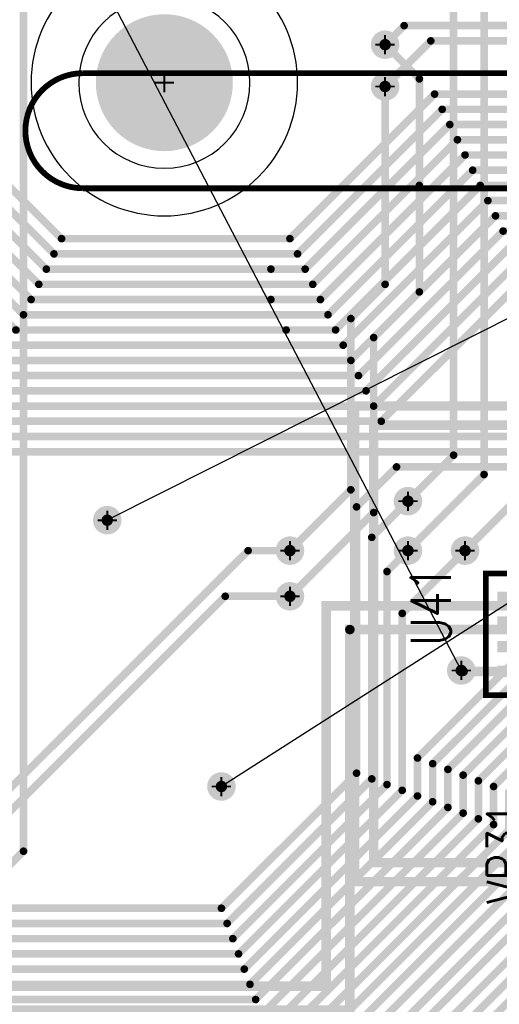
# Model space of a CAD drawing. Extents: x -1 to 210, y -5 to 148.
# Tile 11 of 52: x 101 to 114, y 9 to 35. Entities that reach past the tile are written whole.
import ezdxf
from ezdxf.enums import TextEntityAlignment as Align

# ---------------------------------------------------------------- set-up
doc = ezdxf.new("R2010")
doc.units = 0
for name, pattern in [('KEEPOUT_00011110', [2, 1, 1]), ('POUR_01_-1_0_000000', [2, 1, 1]), ('SIG_12', [2, 1, 1]), ('SIG_136', [2, 1, 1]), ('SIG_137', [2, 1, 1]), ('SIG_138', [2, 1, 1]), ('SIG_139', [2, 1, 1]), ('SIG_140', [2, 1, 1]), ('SIG_141', [2, 1, 1]), ('SIG_142', [2, 1, 1]), ('SIG_143', [2, 1, 1]), ('SIG_147', [2, 1, 1]), ('SIG_15', [2, 1, 1]), ('SIG_158', [2, 1, 1]), ('SIG_166', [2, 1, 1]), ('SIG_167', [2, 1, 1]), ('SIG_168', [2, 1, 1]), ('SIG_169', [2, 1, 1]), ('SIG_17', [2, 1, 1]), ('SIG_170', [2, 1, 1]), ('SIG_171', [2, 1, 1]), ('SIG_172', [2, 1, 1]), ('SIG_173', [2, 1, 1]), ('SIG_174', [2, 1, 1]), ('SIG_175', [2, 1, 1]), ('SIG_176', [2, 1, 1]), ('SIG_177', [2, 1, 1]), ('SIG_178', [2, 1, 1]), ('SIG_179', [2, 1, 1]), ('SIG_180', [2, 1, 1]), ('SIG_181', [2, 1, 1]), ('SIG_182', [2, 1, 1]), ('SIG_183', [2, 1, 1]), ('SIG_184', [2, 1, 1]), ('SIG_185', [2, 1, 1]), ('SIG_186', [2, 1, 1]), ('SIG_187', [2, 1, 1]), ('SIG_188', [2, 1, 1]), ('SIG_189', [2, 1, 1]), ('SIG_190', [2, 1, 1]), ('SIG_191', [2, 1, 1]), ('SIG_192', [2, 1, 1]), ('SIG_94', [2, 1, 1])]:
    doc.linetypes.add(name, pattern=pattern)
for name, color, linetype in [('COPPER_CUTOUT_03', 112, 'CONTINUOUS'), ('DRIL_NPLTE_THRU_01', 176, 'CONTINUOUS'), ('DRIL_NPLTE_THRU_02', 255, 'CONTINUOUS'), ('DRIL_NPLTE_THRU_03', 106, 'CONTINUOUS'), ('DRIL_NPLTE_THRU_04', 16, 'CONTINUOUS'), ('DRIL_PLTE_THRU_01', 176, 'CONTINUOUS'), ('DRIL_PLTE_THRU_02', 255, 'CONTINUOUS'), ('DRIL_PLTE_THRU_03', 106, 'CONTINUOUS'), ('DRIL_PLTE_THRU_04', 16, 'CONTINUOUS'), ('DRIL_SYMBOL', 254, 'CONTINUOUS'), ('KEEPOUT_-1', 254, 'CONTINUOUS'), ('KEEPOUT_00', 34, 'CONTINUOUS'), ('KEEPOUT_01', 34, 'CONTINUOUS'), ('LINK_00', 57, 'CONTINUOUS'), ('PADS_BOT', 1, 'CONTINUOUS'), ('PADS_INNER', 5, 'CONTINUOUS'), ('PADS_TOP', 5, 'CONTINUOUS'), ('PART_NAME_01', 4, 'CONTINUOUS'), ('PART_TOP_2DLINE_01', 4, 'CONTINUOUS'), ('POUR_HEADER_02', 253, 'CONTINUOUS'), ('POUR_HEADER_03', 112, 'CONTINUOUS'), ('TRACE_01', 5, 'CONTINUOUS'), ('TRACE_04', 1, 'CONTINUOUS'), ('VIAPTS', 5, 'CONTINUOUS')]:
    doc.layers.add(name, color=color, linetype=linetype)
doc.styles.add('W0$15', font='simplex', dxfattribs={"width": 0.75})

# ---------------------------------------------------------------- blocks, each defined once
blk = doc.blocks.new('POUR_HEADER_0')
at = {"layer": 'POUR_HEADER_02', "linetype": 'POUR_01_-1_0_000000', "const_width": 0.25}
blk.add_lwpolyline([(137.75, -24.5), (126.25, -24.5), (126.25, -43.5), (107.25, -43.5), (107.25, -54.75), (115.25, -54.75), (115.25, -49), (121, -49), (121, -57), (117.5, -57), (117.5, -70.5), (104, -70.5), (104, -83), (141.75, -83)], dxfattribs=at)
blk = doc.blocks.new('POUR_HEADER_2')
at = {"layer": 'POUR_HEADER_02', "linetype": 'POUR_01_-1_0_000000', "const_width": 0.25}
blk.add_lwpolyline([(31.5, -5.25), (-7.25, -5.25), (-7.25, -22.5), (-16.75, -22.5), (-16.75, -31.25), (-20.25, -31.25), (-20.25, -44.75), (-33.75, -44.75), (-33.75, -56.25), (3, -56.25)], dxfattribs=at)
blk = doc.blocks.new('POUR_HEADER_5')
at = {"layer": 'POUR_HEADER_03', "linetype": 'POUR_01_-1_0_000000', "const_width": 0.25}
blk.add_lwpolyline([(7.5, -103.5), (-4.5, -103.5), (-4.5, -93.5), (-30.25, -93.5), (-30.25, -103.5), (-130, -103.5), (-130, -72.5), (-14, -72.5), (-14, -58), (-76, -58), (-76, -38.5), (-73.25, -38.5), (-73.25, -18.25), (-63.75, -18.25), (-63.75, -35), (-55.75, -35), (-55.75, -10), (-21, -10), (-21, 0), (-12.75, 0), (-12.75, -5.25), (-17, -5.25), (-17, -10), (33.25, -10)], dxfattribs=at)
blk = doc.blocks.new('SMOOTH_0$25')
at = {"const_width": 0.125}
blk.add_lwpolyline([(-0.0625, 0, 1), (0.0625, 0, 1)], format="xyb", close=True, dxfattribs=at)
blk = doc.blocks.new('POUR_HEADER_7')
at = {"layer": 'COPPER_CUTOUT_03', "const_width": 0.25}
blk.add_lwpolyline([(127.625, -66.375), (90.375, -66.375), (90.375, -56.375), (65.875, -56.375), (65.875, -66.375), (-35.125, -66.375), (-35.125, -34.125), (-3.625, -34.125), (-3.625, 38.375), (12.625, 38.375), (12.625, 28.375), (32.375, 28.375), (32.375, 3.375), (39.125, 3.375), (39.125, 28.375), (73.875, 28.375), (73.875, 38.375), (83.375, 38.375), (83.375, 31.875), (79.125, 31.875), (79.125, 28.375), (128.625, 28.375)], dxfattribs=at)
at = {"layer": 'COPPER_CUTOUT_03'}
blk.add_blockref('SMOOTH_0$25', (65.875, -56.375), dxfattribs=at)
blk = doc.blocks.new('PART_BODY_TOP_40')
at = {"layer": 'KEEPOUT_-1', "linetype": 'KEEPOUT_00011110'}
blk.add_lwpolyline([(-3.5, 0, 1), (3.5, 0, 1)], format="xyb", close=True, dxfattribs=at)
at = {"layer": 'KEEPOUT_00', "linetype": 'KEEPOUT_00011110'}
blk.add_lwpolyline([(-2.25, 0, 1), (2.25, 0, 1)], format="xyb", close=True, dxfattribs=at)
at = {"layer": 'KEEPOUT_01', "linetype": 'KEEPOUT_00011110'}
blk.add_lwpolyline([(-3.5, 0, 1), (3.5, 0, 1)], format="xyb", close=True, dxfattribs=at)
blk = doc.blocks.new('DRIL_SYMBOL_3$6')
at = {"layer": 'DRIL_SYMBOL', "const_width": 0.0508}
for points in [[(0, -0.254), (0, 0.254)], [(-0.254, 0), (0.254, 0)]]:
    blk.add_lwpolyline(points, dxfattribs=at)
blk = doc.blocks.new('DRIL_HOLE_3$6')
at = {"const_width": 1.8}
blk.add_lwpolyline([(-0.9, 0, 1), (0.9, 0, 1)], format="xyb", close=True, dxfattribs=at)
blk.add_blockref('DRIL_SYMBOL_3$6', (0, 0))
blk = doc.blocks.new('PAD_19')
at = {"const_width": 0.381}
blk.add_lwpolyline([(0, -0.1905, 1), (0, 0.1905, 1)], format="xyb", close=True, dxfattribs=at)
blk = doc.blocks.new('STK_TOP_27')
at = {"layer": 'DRIL_NPLTE_THRU_01'}
blk.add_blockref('DRIL_HOLE_3$6', (0, 0), dxfattribs=at)
at = {"layer": 'DRIL_NPLTE_THRU_02'}
blk.add_blockref('DRIL_HOLE_3$6', (0, 0), dxfattribs=at)
at = {"layer": 'DRIL_NPLTE_THRU_03'}
blk.add_blockref('DRIL_HOLE_3$6', (0, 0), dxfattribs=at)
at = {"layer": 'DRIL_NPLTE_THRU_04'}
blk.add_blockref('DRIL_HOLE_3$6', (0, 0), dxfattribs=at)
at = {"layer": 'PADS_BOT'}
blk.add_blockref('PAD_19', (0, 0), dxfattribs=at)
at = {"layer": 'PADS_INNER'}
blk.add_blockref('PAD_19', (0, 0), dxfattribs=at)
at = {"layer": 'PADS_TOP'}
blk.add_blockref('PAD_19', (0, 0), dxfattribs=at)
blk = doc.blocks.new('SYM_TOP_21')
for name in ['PART_BODY_TOP_40', 'STK_TOP_27']:
    blk.add_blockref(name, (0, 0))
blk = doc.blocks.new('PART_TOP_133')
blk.add_blockref('SYM_TOP_21', (0, 0))
blk = doc.blocks.new('PART_BODY_TOP_54')
at = {"layer": 'PART_TOP_2DLINE_01', "const_width": 0.1524}
blk.add_lwpolyline([(-21, -28.1), (-22.275, -28.1, -0.4142136), (-24.275, -26.1), (-24.275, 32.1499, -0.9921767), (-21.25, 32.1499), (-21.25, -28.1)], format="xyb", dxfattribs=at)
blk = doc.blocks.new('SYM_TOP_35')
blk.add_blockref('PART_BODY_TOP_54', (0, 0))
blk = doc.blocks.new('PART_TOP_202')
blk.add_blockref('SYM_TOP_35', (0, 0))
blk = doc.blocks.new('SMOOTH_0$15')
at = {"const_width": 0.075}
blk.add_lwpolyline([(-0.0375, 0, 1), (0.0375, 0, 1)], format="xyb", close=True, dxfattribs=at)
blk = doc.blocks.new('PART_BODY_TOP_57')
at = {"layer": 'PART_TOP_2DLINE_01', "const_width": 0.15}
blk.add_lwpolyline([(-1.6, 2.8), (1.6, 2.8), (1.6, -2.8), (-1.6, -2.8)], close=True, dxfattribs=at)
blk.add_lwpolyline([(-1.8, -2.6, 1), (-2.2, -2.6, 1)], format="xyb", close=True, dxfattribs=at)
at = {"layer": 'PART_TOP_2DLINE_01'}
for p in [(-1.6, 2.8), (1.6, 2.8), (-1.6, -2.8), (1.6, -2.8)]:
    blk.add_blockref('SMOOTH_0$15', p, dxfattribs=at)
blk = doc.blocks.new('DRIL_HOLE_0')
blk.add_lwpolyline([(0, 0, 1), (0, 0, 1)], format="xyb", close=True)
blk = doc.blocks.new('PAD_0')
blk.add_lwpolyline([(0, 0, 1), (0, 0, 1)], format="xyb", close=True)
blk = doc.blocks.new('PAD_33')
at = {"const_width": 0.3}
blk.add_lwpolyline([(-0.8, 0), (0.8, 0)], dxfattribs=at)
blk = doc.blocks.new('STK_TOP_40')
at = {"layer": 'DRIL_PLTE_THRU_01'}
blk.add_blockref('DRIL_HOLE_0', (0, 0), dxfattribs=at)
at = {"layer": 'DRIL_PLTE_THRU_02'}
blk.add_blockref('DRIL_HOLE_0', (0, 0), dxfattribs=at)
at = {"layer": 'DRIL_PLTE_THRU_03'}
blk.add_blockref('DRIL_HOLE_0', (0, 0), dxfattribs=at)
at = {"layer": 'DRIL_PLTE_THRU_04'}
blk.add_blockref('DRIL_HOLE_0', (0, 0), dxfattribs=at)
at = {"layer": 'PADS_BOT'}
blk.add_blockref('PAD_0', (0, 0), dxfattribs=at)
at = {"layer": 'PADS_INNER'}
blk.add_blockref('PAD_0', (0, 0), dxfattribs=at)
at = {"layer": 'PADS_TOP', "rotation": 90}
blk.add_blockref('PAD_33', (0, 0), dxfattribs=at)
blk = doc.blocks.new('SYM_TOP_38')
for name, p in [('PART_BODY_TOP_57', (0, 0)), ('STK_TOP_40', (-0.975, 1.7)), ('STK_TOP_40', (-0.325, 1.7)), ('STK_TOP_40', (0.325, 1.7)), ('STK_TOP_40', (0.975, 1.7)), ('STK_TOP_40', (-0.975, -1.7)), ('STK_TOP_40', (-0.325, -1.7)), ('STK_TOP_40', (0.325, -1.7)), ('STK_TOP_40', (0.975, -1.7))]:
    blk.add_blockref(name, p)
blk = doc.blocks.new('PART_TOP_264')
blk.add_blockref('SYM_TOP_38', (0, 0))
at = {"layer": 'PART_NAME_01', "style": 'W0$15', "width": 0.75}
blk.add_text('U41', height=1.05, dxfattribs=at).set_placement((0.75, 4.25), align=Align.MIDDLE_CENTER)
blk = doc.blocks.new('PART_BODY_TOP_38')
at = {"layer": 'PART_TOP_2DLINE_01', "const_width": 0.15}
blk.add_lwpolyline([(-3.3, 2.35), (3.3, 2.35), (3.3, -2.35), (-3.3, -2.35)], close=True, dxfattribs=at)
blk.add_lwpolyline([(1.397, -1.143, 1), (2.667, -1.143, 1)], format="xyb", close=True, dxfattribs=at)
blk.add_lwpolyline([(1.651, -1.524), (2.413, -0.762)], dxfattribs=at)
at = {"layer": 'PART_TOP_2DLINE_01'}
for p in [(-3.3, 2.35), (3.3, 2.35), (2.413, -0.762), (1.651, -1.524), (-3.3, -2.35), (3.3, -2.35)]:
    blk.add_blockref('SMOOTH_0$15', p, dxfattribs=at)
blk = doc.blocks.new('DRIL_SYMBOL_0$7')
at = {"layer": 'DRIL_SYMBOL', "const_width": 0.0508}
for points in [[(0, -0.254), (0, 0.254)], [(-0.254, 0), (0.254, 0)]]:
    blk.add_lwpolyline(points, dxfattribs=at)
blk = doc.blocks.new('DRIL_HOLE_0$7')
at = {"const_width": 0.35}
blk.add_lwpolyline([(-0.175, 0, 1), (0.175, 0, 1)], format="xyb", close=True, dxfattribs=at)
blk.add_blockref('DRIL_SYMBOL_0$7', (0, 0))
blk = doc.blocks.new('PAD_3')
at = {"const_width": 0.635}
blk.add_lwpolyline([(0, -0.3175, 1), (0, 0.3175, 1)], format="xyb", close=True, dxfattribs=at)
blk = doc.blocks.new('STK_TOP_6')
at = {"layer": 'DRIL_PLTE_THRU_01'}
blk.add_blockref('DRIL_HOLE_0$7', (0, 0), dxfattribs=at)
at = {"layer": 'DRIL_PLTE_THRU_02'}
blk.add_blockref('DRIL_HOLE_0$7', (0, 0), dxfattribs=at)
at = {"layer": 'DRIL_PLTE_THRU_03'}
blk.add_blockref('DRIL_HOLE_0$7', (0, 0), dxfattribs=at)
at = {"layer": 'DRIL_PLTE_THRU_04'}
blk.add_blockref('DRIL_HOLE_0$7', (0, 0), dxfattribs=at)
at = {"layer": 'PADS_BOT'}
blk.add_blockref('PAD_3', (0, 0), dxfattribs=at)
at = {"layer": 'PADS_INNER'}
blk.add_blockref('PAD_3', (0, 0), dxfattribs=at)
at = {"layer": 'PADS_TOP'}
blk.add_blockref('PAD_3', (0, 0), dxfattribs=at)
blk = doc.blocks.new('SYM_TOP_19')
for name, p in [('PART_BODY_TOP_38', (0, 0)), ('STK_TOP_6', (-2.5, 1.25)), ('STK_TOP_6', (2.5, 1.25)), ('STK_TOP_6', (0, -1.25))]:
    blk.add_blockref(name, p)
blk = doc.blocks.new('PART_TOP_272')
blk.add_blockref('SYM_TOP_19', (0, 0))
at = {"layer": 'PART_NAME_01', "style": 'W0$15', "width": 0.75}
blk.add_text('VR31', height=1.05, rotation=90, dxfattribs=at).set_placement((-4.25, 0), align=Align.MIDDLE_CENTER)
blk = doc.blocks.new('SMOOTH_0$2')
at = {"const_width": 0.1}
blk.add_lwpolyline([(-0.05, 0, 1), (0.05, 0, 1)], format="xyb", close=True, dxfattribs=at)
blk = doc.blocks.new('DRIL_SYMBOL_0$3')
at = {"layer": 'DRIL_SYMBOL', "const_width": 0.0508}
for points in [[(0, -0.254), (0, 0.254)], [(-0.254, 0), (0.254, 0)]]:
    blk.add_lwpolyline(points, dxfattribs=at)
blk = doc.blocks.new('DRIL_HOLE_0$3')
at = {"const_width": 0.15}
blk.add_lwpolyline([(-0.075, 0, 1), (0.075, 0, 1)], format="xyb", close=True, dxfattribs=at)
blk.add_blockref('DRIL_SYMBOL_0$3', (0, 0))
blk = doc.blocks.new('PAD_34')
at = {"const_width": 0.375}
blk.add_lwpolyline([(0, -0.1875, 1), (0, 0.1875, 1)], format="xyb", close=True, dxfattribs=at)
blk = doc.blocks.new('STK_TOP_3')
at = {"layer": 'DRIL_PLTE_THRU_01'}
blk.add_blockref('DRIL_HOLE_0$3', (0, 0), dxfattribs=at)
at = {"layer": 'DRIL_PLTE_THRU_02'}
blk.add_blockref('DRIL_HOLE_0$3', (0, 0), dxfattribs=at)
at = {"layer": 'DRIL_PLTE_THRU_03'}
blk.add_blockref('DRIL_HOLE_0$3', (0, 0), dxfattribs=at)
at = {"layer": 'DRIL_PLTE_THRU_04'}
blk.add_blockref('DRIL_HOLE_0$3', (0, 0), dxfattribs=at)
at = {"layer": 'PADS_BOT'}
blk.add_blockref('PAD_34', (0, 0), dxfattribs=at)
at = {"layer": 'PADS_INNER'}
blk.add_blockref('PAD_34', (0, 0), dxfattribs=at)
at = {"layer": 'PADS_TOP'}
blk.add_blockref('PAD_34', (0, 0), dxfattribs=at)
blk = doc.blocks.new('SYM_TOP_1')
blk.add_blockref('STK_TOP_3', (0, 0))

msp = doc.modelspace()

# ---------------------------------------------------------------- linework, layer by layer
at = {"layer": 'LINK_00', "linetype": 'SIG_17'}
msp.add_line((80.75, 79.5), (112.8, 18.05), dxfattribs=at)
at = {"layer": 'LINK_00', "linetype": 'SIG_12'}
for q in [(103.5, 22), (106.5, 15)]:
    msp.add_line((169, 55), q, dxfattribs=at)
at = {"layer": 'TRACE_01', "linetype": 'SIG_143', "const_width": 0.2}
msp.add_lwpolyline([(43.32, 13.5), (52.32, 4.5), (80.7, 4.5), (84, 7.8), (95.8, 7.8), (101.3, 13.3), (101.3, 51.7), (101.7, 52.1)], dxfattribs=at)
at = {"layer": 'TRACE_01', "linetype": 'SIG_167', "const_width": 0.2}
for points in [[(111.9, 40.8), (111.9, 39.6), (113.4, 38.1), (113.4, 23.2)], [(111.4, 21.2), (113.4, 23.2)]]:
    msp.add_lwpolyline(points, dxfattribs=at)
at = {"layer": 'TRACE_01', "linetype": 'SIG_168', "const_width": 0.2}
for points in [[(112, 36.8), (112.6, 36.2), (112.6, 23.709)], [(111.4, 22.5), (111.4, 22.509), (112.6, 23.709)]]:
    msp.add_lwpolyline(points, dxfattribs=at)
at = {"layer": 'TRACE_01', "linetype": 'SIG_171', "const_width": 0.2}
for points in [[(110.8, 34.5), (111.7, 33.6), (111.7, 30.8)], [(108.3, 20), (110.5, 22.2), (110.5, 26.8), (111.7, 28), (111.7, 30.8)]]:
    msp.add_lwpolyline(points, dxfattribs=at)
at = {"layer": 'TRACE_01', "linetype": 'SIG_172', "const_width": 0.2}
msp.add_lwpolyline([(108.3, 21.2), (109.9, 22.8), (109.9, 27.3), (110.8, 28.2), (110.8, 33.4)], dxfattribs=at)
at = {"layer": 'TRACE_01', "linetype": 'SIG_166', "const_width": 0.2}
msp.add_lwpolyline([(112.9, 21.2), (114.3, 22.6)], dxfattribs=at)
at = {"layer": 'TRACE_01', "linetype": 'SIG_17', "const_width": 0.25}
msp.add_lwpolyline([(112.8, 18.05), (112.85, 18.025), (114.55, 18.025)], dxfattribs=at)
at = {"layer": 'TRACE_04', "linetype": 'SIG_171', "const_width": 0.2}
for points in [[(110.8, 34.5), (111.3, 35), (124.4, 35), (125.9, 36.5), (125.9, 38.8), (126.3, 39.2), (126.3, 40.5), (126.9, 41.1), (127.8, 41.1), (128.3, 41.6), (129.22, 41.6), (129.92, 42.3)], [(98.844, 12.2), (98.844, 12.244), (106.6, 20), (108.3, 20)]]:
    msp.add_lwpolyline(points, dxfattribs=at)
at = {"layer": 'TRACE_04', "linetype": 'SIG_172', "const_width": 0.2}
for points in [[(110.8, 33.4), (112, 34.6), (124.6, 34.6), (126.3, 36.3), (126.3, 37.8), (127, 38.5), (128.66, 38.5), (129.92, 39.76)], [(76.34, 13.5), (99.5, 13.5), (107.2, 21.2), (108.3, 21.2)]]:
    msp.add_lwpolyline(points, dxfattribs=at)
at = {"layer": 'TRACE_04', "linetype": 'SIG_188', "const_width": 0.2}
for points in [[(108.5, 29), (102.1, 29), (97.6, 33.5), (88.7, 33.5), (87.46, 34.74)], [(108.5, 29), (112.3, 32.8), (124.7, 32.8)]]:
    msp.add_lwpolyline(points, dxfattribs=at)
at = {"layer": 'TRACE_04', "linetype": 'SIG_187', "const_width": 0.2}
for points in [[(108.3, 29.4), (102.3, 29.4), (96.96, 34.74), (90, 34.74)], [(108.3, 29.4), (112.1, 33.2), (124.9, 33.2)]]:
    msp.add_lwpolyline(points, dxfattribs=at)
at = {"layer": 'TRACE_04', "linetype": 'SIG_185', "const_width": 0.2}
for points in [[(107.8, 28.6), (108.7, 28.6), (112.5, 32.4), (124.5, 32.4)], [(107.8, 28.6), (101.9, 28.6), (98.3, 32.2), (90, 32.2)]]:
    msp.add_lwpolyline(points, dxfattribs=at)
at = {"layer": 'TRACE_04', "linetype": 'SIG_186', "const_width": 0.2}
for points in [[(108.9, 28.2), (101.7, 28.2), (99, 30.9), (88.76, 30.9), (87.46, 32.2)], [(108.9, 28.2), (112.7, 32), (124.3, 32)]]:
    msp.add_lwpolyline(points, dxfattribs=at)
at = {"layer": 'TRACE_04', "linetype": 'SIG_183', "const_width": 0.2}
for points in [[(107.8, 27.8), (109.1, 27.8), (112.9, 31.6)], [(124.5, 31.2), (124.1, 31.6), (112.9, 31.6)], [(107.8, 27.8), (101.5, 27.8), (99.64, 29.66), (90, 29.66)]]:
    msp.add_lwpolyline(points, dxfattribs=at)
at = {"layer": 'TRACE_04', "linetype": 'SIG_184', "const_width": 0.2}
for points in [[(109.3, 27.4), (113.1, 31.2), (123.9, 31.2)], [(109.3, 27.4), (101.3, 27.4), (100.3, 28.4), (88.72, 28.4), (87.46, 29.66)]]:
    msp.add_lwpolyline(points, dxfattribs=at)
at = {"layer": 'TRACE_04', "linetype": 'SIG_181', "const_width": 0.2}
for points in [[(108.2, 27), (109.5, 27), (113.3, 30.8), (123.7, 30.8)], [(108.2, 27), (101.1, 27), (100.98, 27.12), (90, 27.12)]]:
    msp.add_lwpolyline(points, dxfattribs=at)
at = {"layer": 'TRACE_04', "linetype": 'SIG_182', "const_width": 0.2}
for points in [[(88.68, 25.9), (90.9, 25.9), (91.6, 26.6), (109.7, 26.6), (113.5, 30.4)], [(123.9, 30), (123.5, 30.4), (113.5, 30.4)]]:
    msp.add_lwpolyline(points, dxfattribs=at)
at = {"layer": 'TRACE_04', "linetype": 'SIG_178', "const_width": 0.2}
msp.add_lwpolyline([(90, 24.58), (91.38, 24.58), (93, 26.2), (109.9, 26.2), (113.7, 30), (123.3, 30)], dxfattribs=at)
at = {"layer": 'TRACE_04', "linetype": 'SIG_179', "const_width": 0.2}
msp.add_lwpolyline([(89.7, 23.3), (90.7, 23.3), (93.2, 25.8), (110.1, 25.8), (113.9, 29.6), (123.1, 29.6)], dxfattribs=at)
at = {"layer": 'TRACE_04', "linetype": 'SIG_176', "const_width": 0.2}
msp.add_lwpolyline([(90, 22.04), (93.36, 25.4), (110.3, 25.4), (114.1, 29.2), (122.9, 29.2)], dxfattribs=at)
at = {"layer": 'TRACE_04', "linetype": 'SIG_177', "const_width": 0.2}
msp.add_lwpolyline([(90.7, 20.8), (94.9, 25), (110.5, 25), (114.3, 28.8), (122.7, 28.8)], dxfattribs=at)
at = {"layer": 'TRACE_04', "linetype": 'SIG_174', "const_width": 0.2}
msp.add_lwpolyline([(90, 19.5), (95.1, 24.6), (110.7, 24.6), (114.5, 28.4), (122.5, 28.4)], dxfattribs=at)
at = {"layer": 'TRACE_04', "linetype": 'SIG_175', "const_width": 0.2}
msp.add_lwpolyline([(91, 18.2), (91.2, 18.4), (97, 24.2), (123.6, 24.2)], dxfattribs=at)
at = {"layer": 'TRACE_04', "linetype": 'SIG_173', "const_width": 0.2}
msp.add_lwpolyline([(76.34, 16.04), (89.44, 16.04), (97.2, 23.8), (123.4, 23.8)], dxfattribs=at)
at = {"layer": 'TRACE_04', "linetype": 'SIG_170', "const_width": 0.2}
for points in [[(74.3, 11.8), (106.5, 11.8), (110.05, 15.35), (110.05, 22.35), (111.1, 23.4)], [(124.7, 21.9), (123.2, 23.4), (111.1, 23.4)]]:
    msp.add_lwpolyline(points, dxfattribs=at)
at = {"layer": 'TRACE_04', "linetype": 'SIG_168', "const_width": 0.2}
msp.add_lwpolyline([(73.65, 11.4), (106.65, 11.4), (110.45, 15.2), (110.45, 21.55), (111.4, 22.5)], dxfattribs=at)
at = {"layer": 'TRACE_04', "linetype": 'SIG_166', "const_width": 0.2}
msp.add_lwpolyline([(71.75, 10.6), (106.95, 10.6), (111.25, 14.9), (111.25, 19.55), (112.9, 21.2)], dxfattribs=at)
at = {"layer": 'TRACE_04', "linetype": 'SIG_167', "const_width": 0.2}
msp.add_lwpolyline([(72.56, 11), (106.8, 11), (110.85, 15.05), (110.85, 20.65), (111.4, 21.2)], dxfattribs=at)
at = {"layer": 'TRACE_04', "linetype": 'SIG_142', "const_width": 0.2}
for points in [[(107.1, 10.2), (111.65, 14.75), (111.65, 15.75), (114.2, 18.3), (121, 18.3), (122.4, 19.7), (125.6, 19.7)], [(107.1, 10.2), (44.7, 10.2), (43.2, 11.7), (42.1, 12.8), (42.1, 14.72), (40.78, 16.04)]]:
    msp.add_lwpolyline(points, dxfattribs=at)
at = {"layer": 'TRACE_04', "linetype": 'SIG_141', "const_width": 0.2}
for points in [[(107.25, 9.8), (112.05, 14.6), (112.05, 15.6), (114.35, 17.9), (124.6, 17.9)], [(107.25, 9.8), (44.48, 9.8), (40.78, 13.5)]]:
    msp.add_lwpolyline(points, dxfattribs=at)
at = {"layer": 'TRACE_04', "linetype": 'SIG_140', "const_width": 0.2}
msp.add_lwpolyline([(88.2, 9.4), (107.4, 9.4), (112.45, 14.45), (112.45, 15.45), (114.5, 17.5), (122.3, 17.5)], dxfattribs=at)
at = {"layer": 'TRACE_04', "linetype": 'SIG_139', "const_width": 0.2}
msp.add_lwpolyline([(42.74, 9), (107.55, 9), (112.85, 14.3), (112.85, 15.3), (114.65, 17.1)], dxfattribs=at)
at = {"layer": 'TRACE_04', "linetype": 'SIG_138', "const_width": 0.2}
msp.add_lwpolyline([(107.7, 8.6), (113.25, 14.15), (113.25, 15.15), (114.8, 16.7), (121.9, 16.7)], dxfattribs=at)
at = {"layer": 'TRACE_04', "linetype": 'SIG_137', "const_width": 0.2}
msp.add_lwpolyline([(41, 8.2), (107.85, 8.2), (113.65, 14), (113.65, 15), (114.95, 16.3)], dxfattribs=at)
at = {"layer": 'TRACE_04', "linetype": 'SIG_192', "const_width": 0.2}
msp.add_lwpolyline([(89, 7.8), (108, 7.8), (114.05, 13.85), (114.05, 14.85), (115.1, 15.9), (121.5, 15.9)], dxfattribs=at)
at = {"layer": 'TRACE_04', "linetype": 'SIG_191', "const_width": 0.2}
msp.add_lwpolyline([(39.26, 7.4), (108.15, 7.4), (114.45, 13.7), (114.45, 14.7), (115.25, 15.5)], dxfattribs=at)
at = {"layer": 'TRACE_04', "linetype": 'SIG_190', "const_width": 0.2}
msp.add_lwpolyline([(37.7, 7), (108.3, 7), (114.75, 13.45), (116.15, 13.45), (117.25, 14.55)], dxfattribs=at)
at = {"layer": 'TRACE_04', "linetype": 'SIG_189', "const_width": 0.2}
msp.add_lwpolyline([(37.52, 6.6), (108.45, 6.6), (114.9, 13.05), (116.3, 13.05), (117.4, 14.15)], dxfattribs=at)
at = {"layer": 'TRACE_04', "linetype": 'SIG_147', "const_width": 0.2}
msp.add_lwpolyline([(34.04, 5), (109.15, 5), (115.2, 11.05), (143.55, 11.05), (146.4, 13.9), (147.45, 13.9)], dxfattribs=at)
at = {"layer": 'TRACE_04', "linetype": 'SIG_180', "const_width": 0.2}
msp.add_lwpolyline([(36, 6.2), (108.65, 6.2), (115.1, 12.65), (116.45, 12.65), (117.55, 13.75)], dxfattribs=at)
at = {"layer": 'TRACE_04', "linetype": 'SIG_136', "const_width": 0.2}
msp.add_lwpolyline([(32.6, 4.6), (109.3, 4.6), (115.35, 10.65), (143.7, 10.65), (146.55, 13.5), (146.991, 13.5)], dxfattribs=at)
at = {"layer": 'TRACE_04', "linetype": 'SIG_169', "const_width": 0.2}
msp.add_lwpolyline([(35.78, 5.8), (108.8, 5.8), (115.25, 12.25), (116.6, 12.25), (117.7, 13.35)], dxfattribs=at)
at = {"layer": 'TRACE_04', "linetype": 'SIG_158', "const_width": 0.2}
msp.add_lwpolyline([(34.3, 5.4), (109, 5.4), (115.45, 11.85), (116.75, 11.85), (117.85, 12.95)], dxfattribs=at)

# ---------------------------------------------------------------- block references
at = {"linetype": 'SIG_15'}
msp.add_blockref('POUR_HEADER_2', (144.25, 69.25), dxfattribs=at)
at = {"linetype": 'SIG_17'}
msp.add_blockref('POUR_HEADER_7', (44, 75.5), dxfattribs=at)
at = {"linetype": 'SIG_94'}
msp.add_blockref('POUR_HEADER_5', (139.5, 113.25), dxfattribs=at)
at = {"linetype": 'SIG_12'}
msp.add_blockref('POUR_HEADER_0', (6, 95.5), dxfattribs=at)
at = {"rotation": 90}
for name, p in [('PART_TOP_202', (135, 55)), ('PART_TOP_264', (116.25, 19))]:
    msp.add_blockref(name, p, dxfattribs=at)
for name, p in [('PART_TOP_133', (105, 33.5)), ('PART_TOP_272', (118.25, 13.25))]:
    msp.add_blockref(name, p)
at = {"layer": 'TRACE_01'}
for name, p in [('SMOOTH_0$2', (110.8, 34.5)), ('SMOOTH_0$2', (111.7, 33.6)), ('SMOOTH_0$2', (110.8, 33.4)), ('SMOOTH_0$2', (111.7, 30.8)), ('SMOOTH_0$2', (111.7, 30.8)), ('SMOOTH_0$2', (110.8, 28.2)), ('SMOOTH_0$2', (111.7, 28)), ('SMOOTH_0$2', (109.9, 27.3)), ('SMOOTH_0$2', (110.5, 26.8)), ('SMOOTH_0$2', (112.6, 23.709)), ('SMOOTH_0$2', (112.6, 23.709)), ('SMOOTH_0$2', (113.4, 23.2)), ('SMOOTH_0$2', (113.4, 23.2)), ('SMOOTH_0$2', (109.9, 22.8)), ('SMOOTH_0$2', (111.4, 22.509)), ('SMOOTH_0$2', (111.4, 22.5)), ('SMOOTH_0$2', (110.5, 22.2)), ('SMOOTH_0$2', (108.3, 21.2)), ('SMOOTH_0$2', (111.4, 21.2)), ('SMOOTH_0$2', (112.9, 21.2)), ('SMOOTH_0$2', (108.3, 20)), ('SMOOTH_0$25', (112.8, 18.05)), ('SMOOTH_0$25', (112.85, 18.025)), ('SMOOTH_0$2', (101.3, 13.3))]:
    msp.add_blockref(name, p, dxfattribs=at)
at = {"layer": 'TRACE_04'}
for p in [(111.3, 35), (112, 34.6), (110.8, 34.5), (110.8, 33.4), (112.1, 33.2), (112.3, 32.8), (112.5, 32.4), (112.7, 32), (112.9, 31.6), (112.9, 31.6), (113.1, 31.2), (113.3, 30.8), (113.5, 30.4), (113.5, 30.4), (113.7, 30), (113.9, 29.6), (102.3, 29.4), (108.3, 29.4), (108.3, 29.4), (102.1, 29), (108.5, 29), (108.5, 29), (101.9, 28.6), (107.8, 28.6), (107.8, 28.6), (108.7, 28.6), (101.7, 28.2), (108.9, 28.2), (108.9, 28.2), (101.5, 27.8), (107.8, 27.8), (107.8, 27.8), (109.1, 27.8), (101.3, 27.4), (109.3, 27.4), (109.3, 27.4), (101.1, 27), (108.2, 27), (108.2, 27), (109.5, 27), (109.7, 26.6), (109.9, 26.2), (110.1, 25.8), (110.3, 25.4), (110.5, 25), (110.7, 24.6), (111.1, 23.4), (111.1, 23.4), (111.4, 22.5), (110.05, 22.35), (110.45, 21.55), (107.2, 21.2), (108.3, 21.2), (111.4, 21.2), (112.9, 21.2), (110.85, 20.65), (106.6, 20), (108.3, 20), (111.25, 19.55), (111.65, 15.75), (112.05, 15.6), (112.45, 15.45), (110.05, 15.35), (110.45, 15.2), (112.85, 15.3), (110.85, 15.05), (113.25, 15.15), (113.65, 15), (111.25, 14.9), (111.65, 14.75), (112.05, 14.6), (112.45, 14.45), (112.85, 14.3), (113.25, 14.15), (113.65, 14), (106.5, 11.8), (106.65, 11.4), (106.8, 11), (106.95, 10.6), (107.1, 10.2), (107.1, 10.2), (107.25, 9.8), (107.25, 9.8), (107.4, 9.4)]:
    msp.add_blockref('SMOOTH_0$2', p, dxfattribs=at)
at = {"layer": 'VIAPTS', "linetype": 'SIG_171'}
for p in [(110.8, 34.5), (108.3, 20)]:
    msp.add_blockref('SYM_TOP_1', p, dxfattribs=at)
at = {"layer": 'VIAPTS', "linetype": 'SIG_172'}
for p in [(110.8, 33.4), (108.3, 21.2)]:
    msp.add_blockref('SYM_TOP_1', p, dxfattribs=at)
at = {"layer": 'VIAPTS', "linetype": 'SIG_168'}
msp.add_blockref('SYM_TOP_1', (111.4, 22.5), dxfattribs=at)
at = {"layer": 'VIAPTS', "linetype": 'SIG_12'}
for p in [(103.5, 22), (106.5, 15)]:
    msp.add_blockref('SYM_TOP_1', p, dxfattribs=at)
at = {"layer": 'VIAPTS', "linetype": 'SIG_167'}
msp.add_blockref('SYM_TOP_1', (111.4, 21.2), dxfattribs=at)
at = {"layer": 'VIAPTS', "linetype": 'SIG_166'}
msp.add_blockref('SYM_TOP_1', (112.9, 21.2), dxfattribs=at)
at = {"layer": 'VIAPTS', "linetype": 'SIG_17'}
msp.add_blockref('SYM_TOP_1', (112.8, 18.05), dxfattribs=at)

doc.saveas('drawing.dxf')
